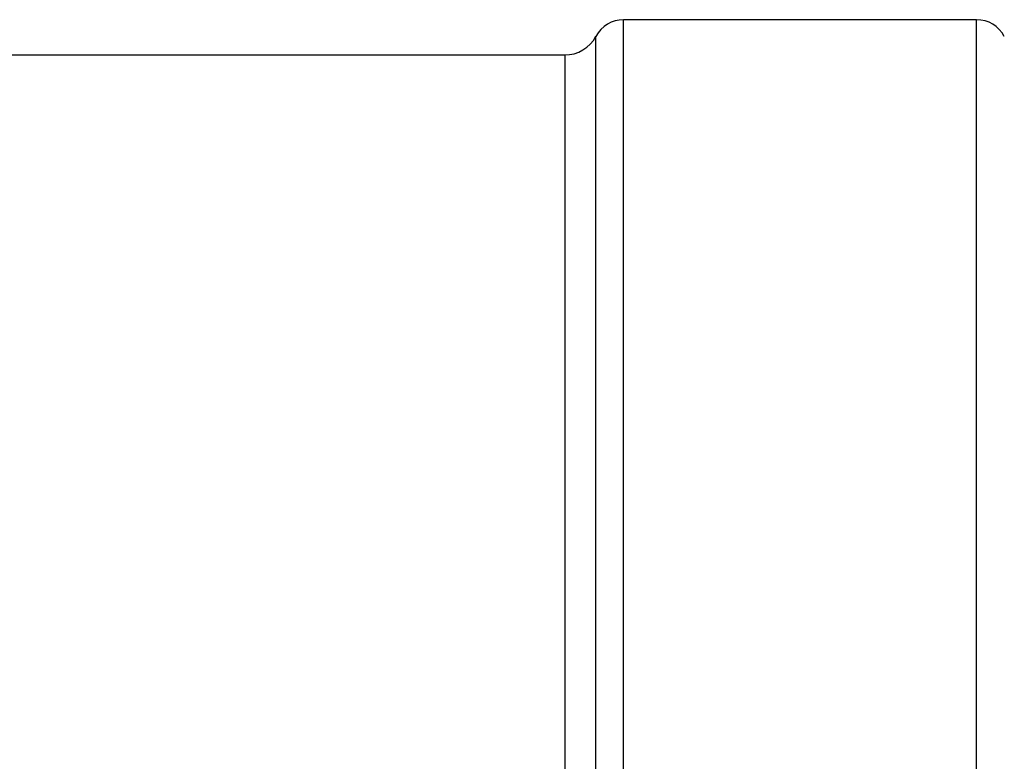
# Model space of a CAD drawing. Header units: millimetres. Extents: x 0 to 594, y 0 to 420.
# Tile 11 of 34: x 283 to 299, y 245 to 258. Entities that reach past the tile are written whole.
import ezdxf

# ---------------------------------------------------------------- set-up
doc = ezdxf.new("R2010")
doc.units = ezdxf.units.MM
doc.header["$LTSCALE"] = 32.67
doc.layers.get('0').update_dxf_attribs({"linetype": 'CONTINUOUS'})
doc.layers.add('AXES_REF', color=7, linetype='CONTINUOUS')

msp = doc.modelspace()

# ---------------------------------------------------------------- linework, layer by layer
at = {"color": 7, "linetype": 'Continuous'}
msp.add_line((239.932, 257.208), (291.932, 257.208), dxfattribs=at)
at = {"layer": 'AXES_REF', "color": 7, "linetype": 'Continuous'}
msp.add_line((298.932, 257.808), (292.932, 257.808), dxfattribs=at)
at = {"layer": 'AXES_REF', "color": 9, "linetype": 'Continuous'}
for p, q in [((292.932, 210.328), (292.932, 257.808)), ((298.932, 210.328), (298.932, 257.808)), ((292.461, 210.61), (292.461, 257.525)), ((291.932, 257.208), (291.932, 210.928))]:
    msp.add_line(p, q, dxfattribs=at)
at = {"layer": 'AXES_REF', "color": 7, "linetype": 'Continuous'}
for centre, radius, start, end in [((292.932, 257.274), 0.533, 90, 151.9275), ((298.932, 257.274), 0.533, 28.0725, 90), ((291.932, 257.808), 0.6, 270, 331.9275)]:
    msp.add_arc(centre, radius, start, end, dxfattribs=at)

doc.saveas('drawing.dxf')
